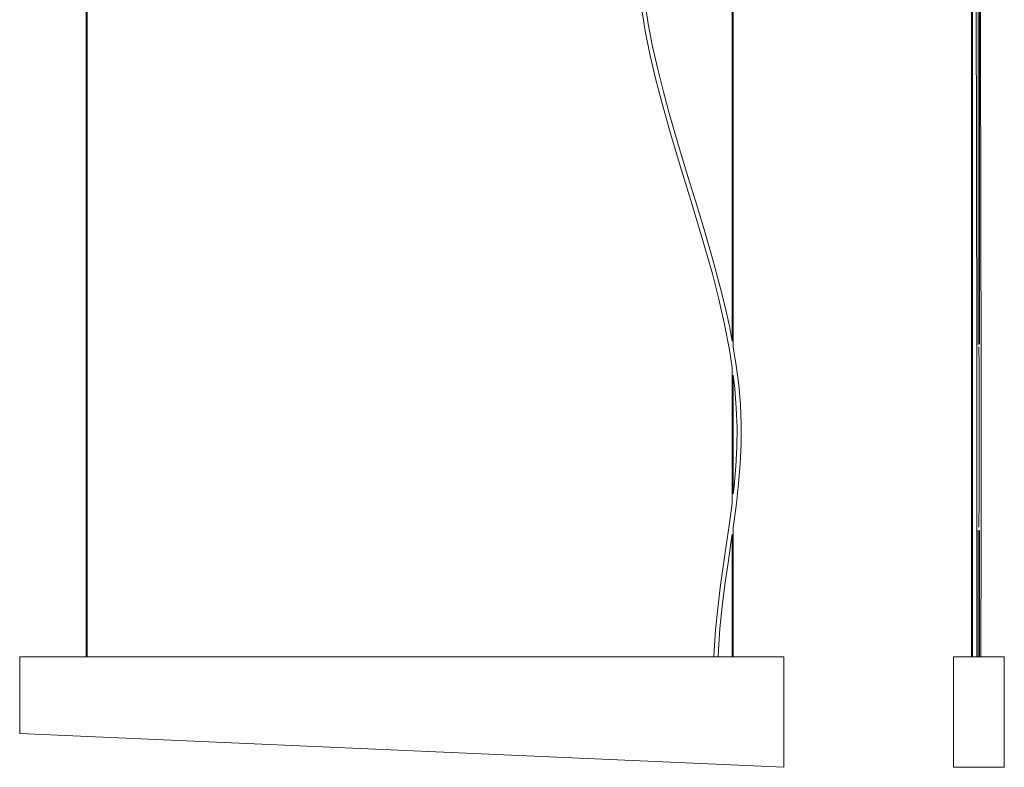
# Model space of a CAD drawing. Header units: millimetres. Extents: x -1193 to -21, y -1654 to 106.
# Tile 1 of 5: x -1193 to -33, y -1654 to -774. Entities that reach past the tile are written whole.
import ezdxf

# ---------------------------------------------------------------- set-up
doc = ezdxf.new("R2010")
doc.units = ezdxf.units.MM

msp = doc.modelspace()

# ---------------------------------------------------------------- linework, layer by layer
at = {"color": 7, "linetype": 'Continuous', "lineweight": 15}
for p, q in [((-1114.3, -78.4), (-1114.3, -1524.5)), ((-1113.1, -1524.5), (-1113.1, -78.4)), ((-353.2, -78.4), (-353.2, -1152.8)), ((-352, -1159.5), (-352, -78.4)), ((-71.4, -78.4), (-71.4, -1524.5)), ((-70.2, -1524.5), (-70.2, -78.4)), ((-63.3, -78.4), (-63.3, -1156.7)), ((-62.1, -1156.3), (-62.1, -78.4)), ((-353.2, -1183.8), (-353.2, -1342.8)), ((-352, -1332.6), (-352, -1192.8)), ((-353.2, -1380.2), (-353.2, -1524.5)), ((-352, -1524.5), (-352, -1371.8)), ((-63.3, -1375.3), (-63.3, -1524.5)), ((-62.1, -1524.5), (-62.1, -1375.7)), ((-1192.6, -1524.5), (-1192.6, -1614.5)), ((-292.6, -1524.5), (-1192.6, -1524.5)), ((-292.6, -1654.5), (-292.6, -1524.5)), ((-32.7, -1524.5), (-92.7, -1524.5)), ((-92.7, -1654.5), (-92.7, -1524.5)), ((-32.7, -1524.5), (-32.7, -1654.5)), ((-292.6, -1654.5), (-1192.6, -1614.5)), ((-32.7, -1654.5), (-92.7, -1654.5))]:
    msp.add_line(p, q, dxfattribs=at)
at = {"color": 7, "linetype": 'Continuous', "lineweight": 15, "flags": 128}
for points in [[(-456.3, -752.5), (-452.1, -779.3), (-447, -806), (-441, -832.7), (-434.3, -859.4), (-427.1, -886), (-417.2, -919.9), (-406.9, -953.7), (-396.5, -987.6), (-386.3, -1021.5), (-376.4, -1055.4), (-367.3, -1089.4), (-361.7, -1112.3), (-356.6, -1135.3), (-353.3, -1152.9)], [(-60.2, -1524.5), (-60.2, -1515), (-60.2, -1503), (-60.2, -1492), (-60.2, -1482), (-60.2, -1473.1), (-60.2, -1465.7), (-60.2, -1459.2), (-60.1, -1453.3), (-60.1, -1447.4), (-60.1, -1441.4), (-60.1, -1414.2), (-60.1, -1386.5), (-60.1, -1361.8), (-60, -1337), (-60, -1312.1), (-60, -1287.3), (-60, -1261.9), (-60, -1236.5), (-60, -1211.1), (-60, -1185.9), (-60.1, -1160.7), (-60.1, -1135.7), (-60.1, -1110.9), (-60.2, -1076.3), (-60.3, -1041.9), (-60.3, -1007.7), (-60.4, -973.5), (-60.5, -939.4), (-60.5, -912.5), (-60.6, -885.6), (-60.6, -858.5), (-60.6, -831.3), (-60.7, -804), (-60.7, -775.5), (-60.7, -746.9)], [(-353.2, -1184.1), (-356.5, -1163), (-362.2, -1133.2), (-369, -1103.4), (-376.6, -1073.6), (-388.1, -1033), (-400.3, -992.3), (-412.8, -951.7), (-425.1, -911), (-436.6, -870.2), (-443.6, -843.5), (-449.8, -816.7), (-455.3, -789.8), (-459.8, -762.9)], [(-65.7, -764.7), (-65.7, -792.3), (-65.7, -824), (-65.6, -855.5), (-65.6, -886.9), (-65.5, -918), (-65.4, -949.1), (-65.4, -980.1), (-65.3, -1011.1), (-65.3, -1039.7), (-65.2, -1068.3), (-65.2, -1097.1), (-65.1, -1126), (-65.1, -1155.1), (-65, -1184.4), (-65, -1209.7), (-65, -1235), (-65, -1260.4), (-65, -1285.8), (-65, -1311.2), (-65, -1336.5), (-65.1, -1361.8), (-65.1, -1373), (-65.1, -1384.1), (-65.1, -1395.1), (-65.1, -1405.8), (-65.1, -1416), (-65.1, -1425.9), (-65.1, -1435.5), (-65.1, -1442.6), (-65.1, -1450.8), (-65.2, -1460.4), (-65.2, -1471.1), (-65.2, -1483.1), (-65.2, -1496.1), (-65.2, -1510.3), (-65.2, -1524.5)], [(-352, -1159.4), (-348.5, -1181.3), (-345.6, -1204.3), (-343.6, -1227.5), (-342.6, -1250.7), (-342.7, -1273.9), (-343.8, -1297.2), (-345.7, -1320.5), (-348.3, -1343.8), (-351.3, -1367.2), (-352, -1371.9)], [(-352.1, -1332.7), (-351, -1323.6), (-349, -1300.5), (-347.8, -1277.5), (-347.5, -1254.5), (-348.4, -1231.6), (-350.2, -1208.7), (-352.1, -1192.7)], [(-374.7, -1524.5), (-374.5, -1517.4), (-372.8, -1492.5), (-370.3, -1467.6), (-367.3, -1442.8), (-363.8, -1418), (-360.2, -1393.3), (-356.8, -1370), (-353.7, -1346.8), (-353.2, -1342.7)], [(-353.2, -1380.1), (-354.7, -1390.5), (-358.1, -1413.9), (-361.8, -1439.6), (-365, -1465.3), (-367.7, -1491), (-369.5, -1516.7), (-369.7, -1524.5)]]:
    msp.add_lwpolyline(points, dxfattribs=at)
at = {"color": 8, "linetype": 'Continuous', "lineweight": 15, "flags": 128}
msp.add_lwpolyline([(-62.6, -1159.4), (-62.5, -1181.3), (-62.5, -1204.3), (-62.5, -1227.5), (-62.5, -1250.7), (-62.5, -1273.9), (-62.5, -1297.2), (-62.5, -1320.5), (-62.5, -1343.8), (-62.6, -1367.2), (-62.6, -1371.9)], dxfattribs=at)

doc.saveas('drawing.dxf')
